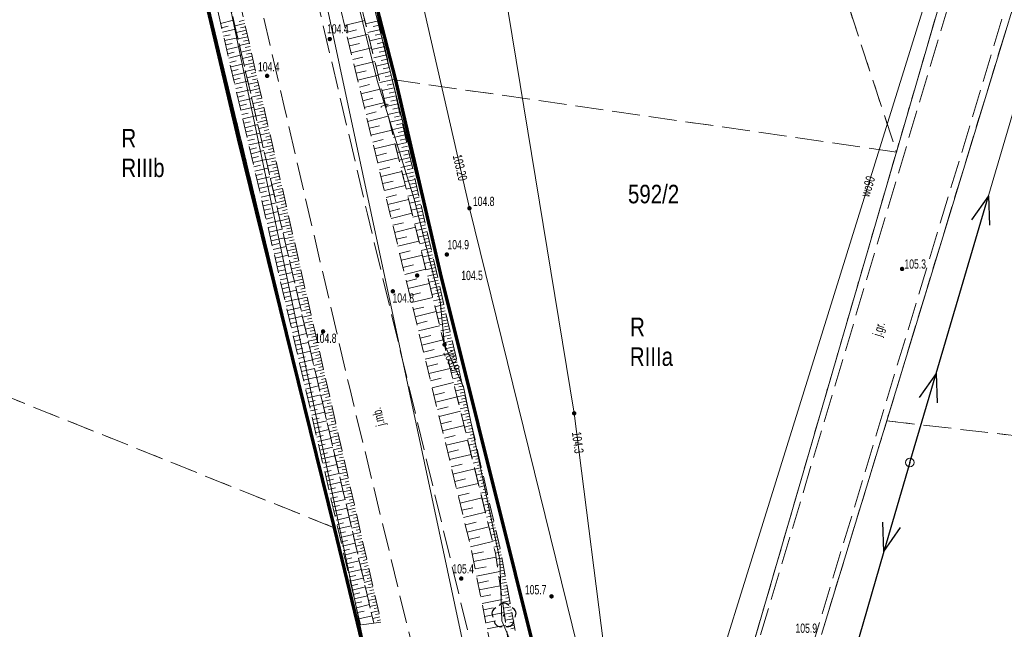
# Model space of a CAD drawing. Header units: inches. Extents: x 6497603 to 6502483, y 5925790 to 5934357.
# Tile 248 of 256: x 6500989 to 6501069, y 5926944 to 5926993. Entities that reach past the tile are written whole.
import ezdxf
from ezdxf.enums import TextEntityAlignment as Align

# ---------------------------------------------------------------- set-up
doc = ezdxf.new("R2010")
doc.units = ezdxf.units.IN
doc.header["$MEASUREMENT"] = 0
for name, pattern in [('1.5_0.75', [2.25, 1.5, -0.75]), ('2.25_0.75', [3, 2.25, -0.75]), ('219-1000', [0, 0]), ('egkk-1000', [3, 2.25, -0.75]), ('egug-1000', [1.5, 0.75, -0.75]), ('suep_nn_1000', [0, 0])]:
    doc.linetypes.add(name, pattern=pattern)
for name, color, linetype in [('000 Inne (niezydentyfikowane)', 7, 'Continuous'), ('209-oznaczenie konturu klasyfikacyjnego', 7, 'Continuous'), ('210-oznaczenie konturu użytku gruntowego', 7, 'Continuous'), ('211-numer działki ewidencyjnej', 7, 'Continuous'), ('217-kontur klasyfikacyjny', 7, 'Continuous'), ('218-kontur użytku gruntowego', 7, 'Continuous'), ('219-działka ewidencyjna', 7, 'Continuous'), ('drzewo liściaste', 7, 'Continuous'), ('jezdnia', 7, 'Continuous'), ('jezdnia-Atr17', 7, 'Continuous'), ('pikieta naturalna', 7, 'Continuous'), ('pikieta naturalna-Atr2', 7, 'Continuous'), ('przewód elektroenergetyczny niskiego napięcia', 7, 'Continuous'), ('przewód kanalizacyjny', 7, 'Continuous'), ('przewód telekomunikacyjny podziemny', 7, 'Continuous'), ('przewód telekomunikacyjny podziemny-Atr1', 7, 'Continuous'), ('przewód wodociągowy', 7, 'Continuous'), ('przewód wodociągowy-Atr1', 7, 'Continuous'), ('rzędna', 7, 'Continuous'), ('rzędna-Atr2', 7, 'Continuous'), ('skarpa nieumocniona', 7, 'Continuous'), ('słup przewodów napowietrznych', 7, 'Continuous')]:
    doc.layers.add(name, color=color, linetype=linetype)
doc.styles.get("Standard").update_dxf_attribs({"font": 'arial.ttf'})

# ---------------------------------------------------------------- blocks, each defined once
blk = doc.blocks.new('PW01')
at = {"linetype": 'Continuous', "lineweight": 13}
h = blk.add_hatch(color=0, dxfattribs=at)
edge = h.paths.add_edge_path()
edge.add_arc((0, 0), 0.18, 0, 360)
blk = doc.blocks.new('OP021')
at = {"linetype": 'Continuous', "lineweight": 13}
h = blk.add_hatch(color=0, dxfattribs=at)
edge = h.paths.add_edge_path()
edge.add_arc((0, 0), 0.1, 0, 360)
at = {"color": 0, "linetype": 'Continuous', "lineweight": -3}
for centre, start, end in [((0, 0.5), 38.316, 141.684), ((-0.476, 0.154), 110.388, 213.756), ((0.476, 0.154), 326.244, 69.612), ((-0.294, -0.404), 182.272, 285.64), ((0.294, -0.404), 254.36, 357.728), ((0.294, -0.404), 254.36, 357.728)]:
    blk.add_arc(centre, 0.5, start, end, dxfattribs=at)
blk = doc.blocks.new('US15')
at = {"color": 0, "linetype": 'Continuous', "lineweight": 13}
blk.add_circle((0, 0), 0.35, dxfattribs=at)
blk = doc.blocks.new('SUEP1')
at = {"color": 0, "linetype": 'Continuous'}
for p, q in [((0, 0), (7.5, 0)), ((7.5, 0), (5.25, 0.75)), ((7.5, 0), (5.25, -0.75)), ((7.5, 0), (22.5, 0)), ((22.5, 0), (20.25, 0.75)), ((22.5, 0), (20.25, -0.75))]:
    blk.add_line(p, q, dxfattribs=at)

msp = doc.modelspace()

# ---------------------------------------------------------------- linework, layer by layer
at = {"color": 6, "lineweight": 70}
for points in [[(6500937.14, 5927194.57), (6500953.68, 5927174.48), (6500963.205, 5927156.196), (6500967.12, 5927148.68), (6500974.172, 5927119.212), (6500979.12, 5927099.117), (6500984.237, 5927078.537), (6500994.599, 5927036.186), (6500997.8, 5927023.08), (6501007.082, 5926983.723), (6501014.87, 5926952.22), (6501018.14, 5926938.63), (6501021.741, 5926913.289), (6501023.386, 5926901.714), (6501023.632, 5926861.1), (6501019.496, 5926835.731), (6501014.288, 5926803.269), (6501007.497, 5926761.792)], [(6501021.004, 5926759.578), (6501025.838, 5926782.648), (6501027.239, 5926789.398), (6501028.417, 5926795.066), (6501031.95, 5926812.49), (6501034.417, 5926829.937), (6501036.188, 5926842.75), (6501038.27, 5926857.81), (6501038.54, 5926869.95), (6501038.77, 5926880.93), (6501038.2, 5926887.09), (6501036.81, 5926902.54), (6501036.19, 5926910.17), (6501032.58, 5926936.27), (6501023.471, 5926972.818), (6501019.821, 5926988.531), (6501011.55, 5927020.65), (6501000.814, 5927063.343)]]:
    msp.add_lwpolyline(points, dxfattribs=at)
at = {"layer": '000 Inne (niezydentyfikowane)', "color": 7, "linetype": 'Continuous', "lineweight": 18, "flags": 128}
for points in [[(6501005.66, 5926993.03), (6501006.72, 5926993.28)], [(6501005.75, 5926992.68), (6501006.27, 5926992.8)], [(6501007.62, 5926993.01), (6501006.82, 5926992.83)], [(6501007.56, 5926993.28), (6501007.16, 5926993.19)], [(6501015.7, 5926992.85), (6501017.34, 5926993.25)], [(6501018.46, 5926993.24), (6501017.41, 5926993)], [(6501018.54, 5926992.89), (6501018.02, 5926992.77)], [(6501005.83, 5926992.33), (6501006.88, 5926992.57)], [(6501005.91, 5926991.98), (6501006.44, 5926992.1)], [(6501007.74, 5926992.48), (6501006.95, 5926992.3)], [(6501007.68, 5926992.75), (6501007.28, 5926992.66)], [(6501007.8, 5926992.21), (6501007.41, 5926992.12)], [(6501015.83, 5926992.3), (6501016.66, 5926992.5)], [(6501015.96, 5926991.75), (6501017.61, 5926992.15)], [(6501018.62, 5926992.54), (6501017.58, 5926992.3)], [(6501018.7, 5926992.19), (6501018.18, 5926992.07)], [(6501005.99, 5926991.63), (6501007.05, 5926991.87)], [(6501006.07, 5926991.28), (6501006.6, 5926991.4)], [(6501007.86, 5926991.95), (6501007.07, 5926991.77)], [(6501007.99, 5926991.42), (6501007.19, 5926991.24)], [(6501007.93, 5926991.68), (6501007.53, 5926991.59)], [(6501016.1, 5926991.2), (6501016.92, 5926991.4)], [(6501018.78, 5926991.85), (6501017.75, 5926991.61)], [(6501018.86, 5926991.5), (6501018.35, 5926991.38)], [(6501006.16, 5926990.92), (6501007.21, 5926991.17)], [(6501006.24, 5926990.57), (6501006.76, 5926990.7)], [(6501006.32, 5926990.22), (6501007.37, 5926990.47)], [(6501008.11, 5926990.89), (6501007.32, 5926990.71)], [(6501008.05, 5926991.16), (6501007.65, 5926991.07)], [(6501008.17, 5926990.63), (6501007.77, 5926990.54)], [(6501016.23, 5926990.65), (6501017.88, 5926991.05)], [(6501018.94, 5926991.16), (6501017.91, 5926990.92)], [(6501019.1, 5926990.48), (6501018.08, 5926990.24)], [(6501019.02, 5926990.82), (6501018.51, 5926990.7)], [(6501006.4, 5926989.87), (6501006.93, 5926989.99)], [(6501006.48, 5926989.52), (6501007.54, 5926989.76)], [(6501008.23, 5926990.37), (6501007.44, 5926990.19)], [(6501008.35, 5926989.84), (6501007.56, 5926989.66)], [(6501008.29, 5926990.1), (6501007.89, 5926990.01)], [(6501016.36, 5926990.1), (6501017.19, 5926990.3)], [(6501016.5, 5926989.54), (6501018.15, 5926989.94)], [(6501019.25, 5926989.8), (6501018.25, 5926989.57)], [(6501019.17, 5926990.14), (6501018.67, 5926990.02)], [(6501006.56, 5926989.17), (6501007.09, 5926989.29)], [(6501006.65, 5926988.81), (6501007.7, 5926989.06)], [(6501008.46, 5926989.32), (6501007.68, 5926989.14)], [(6501008.4, 5926989.58), (6501008.01, 5926989.49)], [(6501008.52, 5926989.06), (6501008.13, 5926988.97)], [(6501016.63, 5926988.99), (6501017.46, 5926989.19)], [(6501016.77, 5926988.44), (6501018.43, 5926988.84)], [(6501019.41, 5926989.13), (6501018.41, 5926988.9)], [(6501019.33, 5926989.47), (6501018.83, 5926989.35)], [(6501006.73, 5926988.46), (6501007.25, 5926988.59)], [(6501006.81, 5926988.11), (6501007.86, 5926988.36)], [(6501008.58, 5926988.8), (6501007.8, 5926988.62)], [(6501008.7, 5926988.28), (6501007.92, 5926988.1)], [(6501008.64, 5926988.54), (6501008.25, 5926988.45)], [(6501008.76, 5926988.02), (6501008.37, 5926987.93)], [(6501016.9, 5926987.88), (6501017.73, 5926988.08)], [(6501019.56, 5926988.47), (6501018.57, 5926988.24)], [(6501019.48, 5926988.8), (6501018.99, 5926988.69)], [(6501019.63, 5926988.14), (6501019.14, 5926988.03)], [(6501006.89, 5926987.76), (6501007.42, 5926987.88)], [(6501006.97, 5926987.41), (6501008.03, 5926987.65)], [(6501008.82, 5926987.76), (6501008.04, 5926987.58)], [(6501008.94, 5926987.24), (6501008.16, 5926987.06)], [(6501008.88, 5926987.5), (6501008.49, 5926987.41)], [(6501017.03, 5926987.33), (6501018.7, 5926987.73)], [(6501019.71, 5926987.81), (6501018.73, 5926987.59)], [(6501019.78, 5926987.49), (6501019.3, 5926987.37)], [(6501007.05, 5926987.06), (6501007.58, 5926987.18)], [(6501007.14, 5926986.7), (6501008.19, 5926986.95)], [(6501007.22, 5926986.35), (6501007.75, 5926986.48)], [(6501009.06, 5926986.72), (6501008.28, 5926986.55)], [(6501009, 5926986.98), (6501008.61, 5926986.89)], [(6501009.11, 5926986.47), (6501008.73, 5926986.38)], [(6501017.17, 5926986.77), (6501018, 5926986.97)], [(6501017.3, 5926986.22), (6501018.97, 5926986.62)], [(6501019.86, 5926987.16), (6501018.89, 5926986.94)], [(6501020.01, 5926986.52), (6501019.05, 5926986.3)], [(6501019.93, 5926986.84), (6501019.45, 5926986.73)], [(6501007.3, 5926986), (6501008.35, 5926986.25)], [(6501007.38, 5926985.65), (6501007.91, 5926985.77)], [(6501009.17, 5926986.21), (6501008.4, 5926986.04)], [(6501009.29, 5926985.7), (6501008.52, 5926985.52)], [(6501009.23, 5926985.95), (6501008.85, 5926985.87)], [(6501017.44, 5926985.66), (6501018.27, 5926985.86)], [(6501020.15, 5926985.88), (6501019.21, 5926985.66)], [(6501020.08, 5926986.2), (6501019.6, 5926986.09)], [(6501007.46, 5926985.3), (6501008.52, 5926985.54)], [(6501007.54, 5926984.95), (6501008.07, 5926985.07)], [(6501007.63, 5926984.59), (6501008.68, 5926984.84)], [(6501009.41, 5926985.19), (6501008.64, 5926985.01)], [(6501009.35, 5926985.44), (6501008.96, 5926985.36)], [(6501009.46, 5926984.93), (6501009.08, 5926984.85)], [(6501017.57, 5926985.1), (6501019.24, 5926985.51)], [(6501020.3, 5926985.25), (6501019.36, 5926985.03)], [(6501020.23, 5926985.56), (6501019.75, 5926985.45)], [(6501020.37, 5926984.93), (6501019.9, 5926984.83)], [(6501007.71, 5926984.24), (6501008.24, 5926984.36)], [(6501007.79, 5926983.89), (6501008.85, 5926984.14)], [(6501009.52, 5926984.68), (6501008.76, 5926984.51)], [(6501009.64, 5926984.17), (6501008.88, 5926984)], [(6501009.58, 5926984.43), (6501009.2, 5926984.34)], [(6501017.71, 5926984.55), (6501018.54, 5926984.75)], [(6501017.84, 5926983.99), (6501019.52, 5926984.39)], [(6501020.44, 5926984.62), (6501019.51, 5926984.41)], [(6501020.52, 5926984.31), (6501020.05, 5926984.2)], [(6501007.87, 5926983.54), (6501008.4, 5926983.66)], [(6501007.95, 5926983.19), (6501009.01, 5926983.43)], [(6501009.75, 5926983.67), (6501009, 5926983.49)], [(6501009.69, 5926983.92), (6501009.32, 5926983.83)], [(6501009.81, 5926983.41), (6501009.43, 5926983.33)], [(6501017.98, 5926983.43), (6501018.82, 5926983.63)], [(6501018.11, 5926982.87), (6501019.79, 5926983.28)], [(6501020.59, 5926984), (6501019.66, 5926983.79)], [(6501020.73, 5926983.39), (6501019.81, 5926983.18)], [(6501020.66, 5926983.69), (6501020.2, 5926983.59)], [(6501008.04, 5926982.83), (6501008.56, 5926982.96)], [(6501008.12, 5926982.48), (6501009.17, 5926982.73)], [(6501009.87, 5926983.16), (6501009.11, 5926982.99)], [(6501009.98, 5926982.66), (6501009.23, 5926982.49)], [(6501009.92, 5926982.91), (6501009.55, 5926982.82)], [(6501018.25, 5926982.31), (6501019.09, 5926982.52)], [(6501020.87, 5926982.78), (6501019.96, 5926982.57)], [(6501020.8, 5926983.08), (6501020.34, 5926982.98)], [(6501020.94, 5926982.48), (6501020.49, 5926982.37)], [(6501008.2, 5926982.13), (6501008.73, 5926982.25)], [(6501008.28, 5926981.78), (6501009.34, 5926982.02)], [(6501010.1, 5926982.16), (6501009.35, 5926981.99)], [(6501010.21, 5926981.66), (6501009.46, 5926981.49)], [(6501010.04, 5926982.41), (6501009.66, 5926982.32)], [(6501010.15, 5926981.91), (6501009.78, 5926981.82)], [(6501018.38, 5926981.75), (6501020.06, 5926982.16)], [(6501021.01, 5926982.18), (6501020.11, 5926981.97)], [(6501021.08, 5926981.88), (6501020.63, 5926981.77)], [(6501008.36, 5926981.43), (6501008.89, 5926981.55)], [(6501008.44, 5926981.07), (6501009.5, 5926981.32)], [(6501008.53, 5926980.72), (6501009.05, 5926980.85)], [(6501010.32, 5926981.16), (6501009.58, 5926980.99)], [(6501010.27, 5926981.41), (6501009.89, 5926981.32)], [(6501010.38, 5926980.91), (6501010.01, 5926980.83)], [(6501018.52, 5926981.19), (6501019.36, 5926981.4)], [(6501018.66, 5926980.63), (6501020.34, 5926981.04)], [(6501021.14, 5926981.58), (6501020.26, 5926981.37)], [(6501021.28, 5926980.99), (6501020.4, 5926980.78)], [(6501021.21, 5926981.28), (6501020.77, 5926981.18)], [(6501008.61, 5926980.37), (6501009.66, 5926980.62)], [(6501008.69, 5926980.02), (6501009.22, 5926980.14)], [(6501010.44, 5926980.66), (6501009.69, 5926980.49)], [(6501010.55, 5926980.17), (6501009.81, 5926980)], [(6501010.49, 5926980.41), (6501010.12, 5926980.33)], [(6501018.79, 5926980.07), (6501019.63, 5926980.27)], [(6501021.42, 5926980.4), (6501020.54, 5926980.2)], [(6501021.35, 5926980.69), (6501020.91, 5926980.59)], [(6501021.48, 5926980.11), (6501021.05, 5926980.01)], [(6501008.77, 5926979.67), (6501009.83, 5926979.91)], [(6501008.85, 5926979.31), (6501009.38, 5926979.44)], [(6501010.66, 5926979.67), (6501009.92, 5926979.51)], [(6501010.61, 5926979.92), (6501010.24, 5926979.84)], [(6501010.72, 5926979.43), (6501010.35, 5926979.34)], [(6501018.93, 5926979.51), (6501020.61, 5926979.92)], [(6501021.55, 5926979.82), (6501020.69, 5926979.62)], [(6501021.68, 5926979.25), (6501020.83, 5926979.05)], [(6501021.62, 5926979.53), (6501021.19, 5926979.43)], [(6501008.94, 5926978.96), (6501009.99, 5926979.21)], [(6501009.02, 5926978.61), (6501009.55, 5926978.73)], [(6501009.1, 5926978.26), (6501010.16, 5926978.5)], [(6501010.77, 5926979.18), (6501010.04, 5926979.01)], [(6501010.89, 5926978.69), (6501010.15, 5926978.52)], [(6501010.83, 5926978.94), (6501010.46, 5926978.85)], [(6501010.94, 5926978.45), (6501010.58, 5926978.36)], [(6501019.06, 5926978.95), (6501019.91, 5926979.15)], [(6501019.2, 5926978.38), (6501020.89, 5926978.79)], [(6501021.81, 5926978.68), (6501020.97, 5926978.48)], [(6501021.75, 5926978.96), (6501021.32, 5926978.86)], [(6501009.18, 5926977.91), (6501009.71, 5926978.03)], [(6501009.26, 5926977.55), (6501010.32, 5926977.8)], [(6501011, 5926978.2), (6501010.27, 5926978.03)], [(6501011.11, 5926977.71), (6501010.38, 5926977.55)], [(6501011.05, 5926977.96), (6501010.69, 5926977.87)], [(6501019.34, 5926977.82), (6501020.18, 5926978.02)], [(6501019.47, 5926977.25), (6501021.17, 5926977.66)], [(6501021.94, 5926978.11), (6501021.1, 5926977.92)], [(6501021.88, 5926978.39), (6501021.46, 5926978.3)], [(6501022.01, 5926977.83), (6501021.59, 5926977.74)], [(6501009.35, 5926977.2), (6501009.87, 5926977.32)], [(6501009.43, 5926976.85), (6501010.48, 5926977.09)], [(6501011.22, 5926977.23), (6501010.49, 5926977.06)], [(6501011.16, 5926977.47), (6501010.8, 5926977.39)], [(6501011.28, 5926976.98), (6501010.91, 5926976.9)], [(6501019.61, 5926976.69), (6501020.46, 5926976.89)], [(6501022.07, 5926977.55), (6501021.24, 5926977.36)], [(6501022.2, 5926977), (6501021.38, 5926976.81)], [(6501022.14, 5926977.28), (6501021.72, 5926977.18)], [(6501009.51, 5926976.5), (6501010.04, 5926976.62)], [(6501009.59, 5926976.14), (6501010.65, 5926976.39)], [(6501011.33, 5926976.74), (6501010.61, 5926976.57)], [(6501011.44, 5926976.25), (6501010.72, 5926976.08)], [(6501011.39, 5926976.49), (6501011.02, 5926976.41)], [(6501019.75, 5926976.12), (6501021.44, 5926976.53)], [(6501022.32, 5926976.45), (6501021.51, 5926976.26)], [(6501022.26, 5926976.73), (6501021.85, 5926976.63)], [(6501022.39, 5926976.18), (6501021.98, 5926976.09)], [(6501009.67, 5926975.79), (6501010.2, 5926975.91)], [(6501009.76, 5926975.44), (6501010.81, 5926975.68)], [(6501011.55, 5926975.76), (6501010.83, 5926975.6)], [(6501011.66, 5926975.27), (6501010.95, 5926975.11)], [(6501011.5, 5926976), (6501011.14, 5926975.92)], [(6501011.61, 5926975.52), (6501011.25, 5926975.43)], [(6501019.88, 5926975.56), (6501020.73, 5926975.76)], [(6501020.02, 5926974.99), (6501021.72, 5926975.4)], [(6501022.45, 5926975.91), (6501021.64, 5926975.72)], [(6501022.57, 5926975.37), (6501021.77, 5926975.19)], [(6501022.51, 5926975.64), (6501022.11, 5926975.55)], [(6501009.84, 5926975.09), (6501010.37, 5926975.21)], [(6501009.92, 5926974.73), (6501010.98, 5926974.98)], [(6501010, 5926974.38), (6501010.53, 5926974.5)], [(6501011.78, 5926974.78), (6501011.06, 5926974.62)], [(6501011.72, 5926975.03), (6501011.36, 5926974.95)], [(6501011.83, 5926974.54), (6501011.47, 5926974.46)], [(6501020.16, 5926974.42), (6501021.01, 5926974.63)], [(6501022.7, 5926974.84), (6501021.9, 5926974.66)], [(6501022.64, 5926975.1), (6501022.24, 5926975.01)], [(6501022.76, 5926974.57), (6501022.36, 5926974.48)], [(6501010.08, 5926974.03), (6501011.14, 5926974.27)], [(6501010.16, 5926973.68), (6501010.69, 5926973.8)], [(6501011.89, 5926974.3), (6501011.17, 5926974.13)], [(6501012, 5926973.81), (6501011.29, 5926973.65)], [(6501011.94, 5926974.05), (6501011.59, 5926973.97)], [(6501020.3, 5926973.86), (6501022, 5926974.27)], [(6501022.82, 5926974.31), (6501022.03, 5926974.13)], [(6501022.94, 5926973.79), (6501022.16, 5926973.61)], [(6501022.88, 5926974.05), (6501022.49, 5926973.96)], [(6501010.25, 5926973.32), (6501011.3, 5926973.57)], [(6501010.33, 5926972.97), (6501010.86, 5926973.09)], [(6501012.11, 5926973.32), (6501011.4, 5926973.16)], [(6501012.05, 5926973.56), (6501011.7, 5926973.48)], [(6501012.16, 5926973.08), (6501011.81, 5926973)], [(6501020.43, 5926973.29), (6501021.29, 5926973.49)], [(6501020.57, 5926972.72), (6501022.28, 5926973.13)], [(6501023.06, 5926973.27), (6501022.29, 5926973.09)], [(6501023, 5926973.53), (6501022.61, 5926973.44)], [(6501023.12, 5926973.01), (6501022.73, 5926972.93)], [(6501010.41, 5926972.62), (6501011.47, 5926972.86)], [(6501010.49, 5926972.27), (6501011.02, 5926972.39)], [(6501010.57, 5926971.91), (6501011.63, 5926972.16)], [(6501012.22, 5926972.83), (6501011.51, 5926972.67)], [(6501012.33, 5926972.34), (6501011.63, 5926972.18)], [(6501012.28, 5926972.59), (6501011.92, 5926972.51)], [(6501012.39, 5926972.1), (6501012.04, 5926972.02)], [(6501020.71, 5926972.15), (6501021.56, 5926972.36)], [(6501023.18, 5926972.76), (6501022.41, 5926972.58)], [(6501023.29, 5926972.25), (6501022.54, 5926972.08)], [(6501023.23, 5926972.5), (6501022.85, 5926972.42)], [(6501010.66, 5926971.56), (6501011.19, 5926971.68)], [(6501010.74, 5926971.21), (6501011.8, 5926971.45)], [(6501012.44, 5926971.86), (6501011.74, 5926971.7)], [(6501012.55, 5926971.37), (6501011.85, 5926971.21)], [(6501012.5, 5926971.61), (6501012.15, 5926971.53)], [(6501020.85, 5926971.58), (6501022.56, 5926971.99)], [(6501023.41, 5926971.75), (6501022.66, 5926971.57)], [(6501023.35, 5926972), (6501022.97, 5926971.91)], [(6501023.47, 5926971.5), (6501023.09, 5926971.41)], [(6501010.82, 5926970.86), (6501011.35, 5926970.98)], [(6501010.9, 5926970.5), (6501011.96, 5926970.75)], [(6501012.67, 5926970.88), (6501011.97, 5926970.72)], [(6501012.61, 5926971.12), (6501012.26, 5926971.04)], [(6501012.72, 5926970.64), (6501012.37, 5926970.56)], [(6501020.99, 5926971.01), (6501021.84, 5926971.22)], [(6501021.12, 5926970.44), (6501022.84, 5926970.85)], [(6501023.52, 5926971.25), (6501022.78, 5926971.08)], [(6501023.64, 5926970.75), (6501022.9, 5926970.59)], [(6501023.58, 5926971), (6501023.21, 5926970.92)], [(6501023.69, 5926970.51), (6501023.33, 5926970.43)], [(6501010.98, 5926970.15), (6501011.51, 5926970.27)], [(6501011.07, 5926969.8), (6501012.12, 5926970.04)], [(6501012.78, 5926970.39), (6501012.08, 5926970.23)], [(6501012.89, 5926969.9), (6501012.19, 5926969.75)], [(6501012.83, 5926970.15), (6501012.48, 5926970.07)], [(6501021.26, 5926969.87), (6501022.12, 5926970.07)], [(6501021.4, 5926969.29), (6501023.12, 5926969.71)], [(6501023.75, 5926970.27), (6501023.02, 5926970.1)], [(6501023.86, 5926969.78), (6501023.14, 5926969.61)], [(6501023.81, 5926970.02), (6501023.44, 5926969.94)], [(6501011.15, 5926969.44), (6501011.68, 5926969.57)], [(6501011.23, 5926969.09), (6501012.29, 5926969.34)], [(6501013, 5926969.42), (6501012.31, 5926969.26)], [(6501013.11, 5926968.93), (6501012.42, 5926968.77)], [(6501012.94, 5926969.66), (6501012.6, 5926969.58)], [(6501013.05, 5926969.17), (6501012.71, 5926969.09)], [(6501021.54, 5926968.72), (6501022.4, 5926968.93)], [(6501023.97, 5926969.29), (6501023.26, 5926969.13)], [(6501023.92, 5926969.53), (6501023.56, 5926969.45)], [(6501024.03, 5926969.05), (6501023.68, 5926968.96)], [(6501011.31, 5926968.74), (6501011.84, 5926968.86)], [(6501011.39, 5926968.39), (6501012.45, 5926968.63)], [(6501011.48, 5926968.03), (6501012.01, 5926968.16)], [(6501013.22, 5926968.44), (6501012.53, 5926968.28)], [(6501013.17, 5926968.68), (6501012.82, 5926968.6)], [(6501013.28, 5926968.19), (6501012.93, 5926968.12)], [(6501021.68, 5926968.15), (6501023.4, 5926968.56)], [(6501024.09, 5926968.8), (6501023.38, 5926968.64)], [(6501024.2, 5926968.31), (6501023.5, 5926968.15)], [(6501024.14, 5926968.56), (6501023.79, 5926968.48)], [(6501011.56, 5926967.68), (6501012.62, 5926967.93)], [(6501011.64, 5926967.33), (6501012.17, 5926967.45)], [(6501013.33, 5926967.95), (6501012.65, 5926967.79)], [(6501013.44, 5926967.46), (6501012.76, 5926967.31)], [(6501013.39, 5926967.71), (6501013.05, 5926967.63)], [(6501021.82, 5926967.57), (6501022.68, 5926967.78)], [(6501021.96, 5926967), (6501023.68, 5926967.42)], [(6501024.31, 5926967.83), (6501023.62, 5926967.67)], [(6501024.42, 5926967.34), (6501023.74, 5926967.18)], [(6501024.26, 5926968.07), (6501023.91, 5926967.99)], [(6501024.37, 5926967.58), (6501024.02, 5926967.5)], [(6501011.72, 5926966.98), (6501012.78, 5926967.22)], [(6501011.8, 5926966.62), (6501012.33, 5926966.75)], [(6501011.89, 5926966.27), (6501012.95, 5926966.52)], [(6501013.56, 5926966.97), (6501012.87, 5926966.82)], [(6501013.67, 5926966.49), (6501012.99, 5926966.33)], [(6501013.5, 5926967.22), (6501013.16, 5926967.14)], [(6501013.61, 5926966.73), (6501013.27, 5926966.65)], [(6501022.1, 5926966.42), (6501022.96, 5926966.63)], [(6501024.54, 5926966.85), (6501023.86, 5926966.69)], [(6501024.48, 5926967.09), (6501024.14, 5926967.02)], [(6501024.59, 5926966.61), (6501024.25, 5926966.53)], [(6501011.97, 5926965.92), (6501012.5, 5926966.04)], [(6501012.05, 5926965.56), (6501013.11, 5926965.81)], [(6501013.78, 5926966), (6501013.1, 5926965.84)], [(6501013.72, 5926966.24), (6501013.38, 5926966.17)], [(6501013.83, 5926965.75), (6501013.5, 5926965.68)], [(6501022.24, 5926965.85), (6501023.96, 5926966.27)], [(6501024.65, 5926966.36), (6501023.98, 5926966.21)], [(6501024.76, 5926965.87), (6501024.1, 5926965.72)], [(6501024.7, 5926966.12), (6501024.37, 5926966.04)], [(6501012.13, 5926965.21), (6501012.66, 5926965.33)], [(6501012.21, 5926964.86), (6501013.27, 5926965.1)], [(6501013.89, 5926965.51), (6501013.22, 5926965.36)], [(6501014, 5926965.02), (6501013.33, 5926964.87)], [(6501013.94, 5926965.27), (6501013.61, 5926965.19)], [(6501022.38, 5926965.27), (6501023.24, 5926965.48)], [(6501022.52, 5926964.69), (6501024.24, 5926965.11)], [(6501024.87, 5926965.39), (6501024.22, 5926965.23)], [(6501024.99, 5926964.9), (6501024.33, 5926964.75)], [(6501024.82, 5926965.63), (6501024.49, 5926965.55)], [(6501024.93, 5926965.14), (6501024.6, 5926965.07)], [(6501012.3, 5926964.5), (6501012.83, 5926964.63)], [(6501012.38, 5926964.15), (6501013.44, 5926964.4)], [(6501014.11, 5926964.53), (6501013.44, 5926964.38)], [(6501014.06, 5926964.78), (6501013.72, 5926964.7)], [(6501014.17, 5926964.29), (6501013.83, 5926964.21)], [(6501022.65, 5926964.12), (6501023.52, 5926964.33)], [(6501025.1, 5926964.41), (6501024.45, 5926964.26)], [(6501025.04, 5926964.65), (6501024.72, 5926964.58)], [(6501025.15, 5926964.17), (6501024.83, 5926964.09)], [(6501012.46, 5926963.8), (6501012.99, 5926963.92)], [(6501012.54, 5926963.44), (6501013.6, 5926963.69)], [(6501014.22, 5926964.05), (6501013.56, 5926963.89)], [(6501014.33, 5926963.56), (6501013.67, 5926963.41)], [(6501014.28, 5926963.8), (6501013.95, 5926963.73)], [(6501014.39, 5926963.31), (6501014.06, 5926963.24)], [(6501022.79, 5926963.54), (6501024.53, 5926963.96)], [(6501025.21, 5926963.92), (6501024.57, 5926963.78)], [(6501025.32, 5926963.43), (6501024.69, 5926963.29)], [(6501025.27, 5926963.68), (6501024.95, 5926963.61)], [(6501012.63, 5926963.09), (6501013.16, 5926963.21)], [(6501012.71, 5926962.74), (6501013.77, 5926962.98)], [(6501012.79, 5926962.39), (6501013.32, 5926962.51)], [(6501014.44, 5926963.07), (6501013.78, 5926962.92)], [(6501014.56, 5926962.58), (6501013.9, 5926962.43)], [(6501014.5, 5926962.83), (6501014.17, 5926962.75)], [(6501022.93, 5926962.96), (6501023.8, 5926963.17)], [(6501023.08, 5926962.38), (6501024.81, 5926962.8)], [(6501025.43, 5926962.95), (6501024.81, 5926962.8)], [(6501025.38, 5926963.19), (6501025.07, 5926963.12)], [(6501025.49, 5926962.7), (6501025.18, 5926962.63)], [(6501012.87, 5926962.03), (6501013.93, 5926962.28)], [(6501012.95, 5926961.68), (6501013.48, 5926961.8)], [(6501014.67, 5926962.09), (6501014.01, 5926961.94)], [(6501014.61, 5926962.34), (6501014.28, 5926962.26)], [(6501014.72, 5926961.85), (6501014.39, 5926961.77)], [(6501023.22, 5926961.8), (6501024.08, 5926962.01)], [(6501025.55, 5926962.46), (6501024.93, 5926962.32)], [(6501025.66, 5926961.97), (6501025.05, 5926961.83)], [(6501025.6, 5926962.21), (6501025.3, 5926962.14)], [(6501025.72, 5926961.73), (6501025.41, 5926961.66)], [(6501013.04, 5926961.33), (6501014.1, 5926961.57)], [(6501013.12, 5926960.97), (6501013.65, 5926961.1)], [(6501014.78, 5926961.61), (6501014.12, 5926961.46)], [(6501014.89, 5926961.12), (6501014.24, 5926960.97)], [(6501014.83, 5926961.36), (6501014.51, 5926961.29)], [(6501023.36, 5926961.22), (6501025.1, 5926961.64)], [(6501025.77, 5926961.48), (6501025.17, 5926961.34)], [(6501025.88, 5926961), (6501025.29, 5926960.86)], [(6501025.83, 5926961.24), (6501025.53, 5926961.17)], [(6501013.2, 5926960.62), (6501014.26, 5926960.87)], [(6501013.28, 5926960.27), (6501013.81, 5926960.39)], [(6501013.36, 5926959.91), (6501014.42, 5926960.16)], [(6501015, 5926960.63), (6501014.35, 5926960.48)], [(6501015.11, 5926960.14), (6501014.46, 5926959.99)], [(6501014.95, 5926960.87), (6501014.62, 5926960.8)], [(6501015.06, 5926960.39), (6501014.73, 5926960.31)], [(6501023.5, 5926960.64), (6501024.37, 5926960.85)], [(6501023.64, 5926960.06), (6501025.38, 5926960.48)], [(6501026, 5926960.51), (6501025.41, 5926960.37)], [(6501025.94, 5926960.75), (6501025.64, 5926960.68)], [(6501026.05, 5926960.26), (6501025.76, 5926960.2)], [(6501013.45, 5926959.56), (6501013.98, 5926959.68)], [(6501013.53, 5926959.21), (6501014.59, 5926959.45)], [(6501015.22, 5926959.65), (6501014.58, 5926959.51)], [(6501015.17, 5926959.9), (6501014.84, 5926959.82)], [(6501015.28, 5926959.41), (6501014.96, 5926959.34)], [(6501023.78, 5926959.48), (6501024.65, 5926959.69)], [(6501023.92, 5926958.9), (6501025.67, 5926959.32)], [(6501026.11, 5926960.02), (6501025.53, 5926959.89)], [(6501026.22, 5926959.53), (6501025.65, 5926959.4)], [(6501026.17, 5926959.78), (6501025.88, 5926959.71)], [(6501013.61, 5926958.85), (6501014.14, 5926958.98)], [(6501013.69, 5926958.5), (6501014.75, 5926958.75)], [(6501015.33, 5926959.16), (6501014.69, 5926959.02)], [(6501015.45, 5926958.68), (6501014.8, 5926958.53)], [(6501015.39, 5926958.92), (6501015.07, 5926958.85)], [(6501024.06, 5926958.31), (6501024.93, 5926958.52)], [(6501026.33, 5926959.04), (6501025.77, 5926958.91)], [(6501026.45, 5926958.56), (6501025.89, 5926958.43)], [(6501026.28, 5926959.29), (6501025.99, 5926959.22)], [(6501026.39, 5926958.8), (6501026.11, 5926958.73)], [(6501013.78, 5926958.15), (6501014.31, 5926958.27)], [(6501013.86, 5926957.79), (6501014.92, 5926958.04)], [(6501015.56, 5926958.19), (6501014.92, 5926958.04)], [(6501015.5, 5926958.43), (6501015.18, 5926958.36)], [(6501015.61, 5926957.94), (6501015.29, 5926957.87)], [(6501024.2, 5926957.73), (6501025.95, 5926958.15)], [(6501026.56, 5926958.07), (6501026, 5926957.94)], [(6501026.5, 5926958.31), (6501026.22, 5926958.25)], [(6501026.61, 5926957.82), (6501026.34, 5926957.76)], [(6501013.94, 5926957.44), (6501014.47, 5926957.56)], [(6501014.02, 5926957.09), (6501015.08, 5926957.33)], [(6501015.67, 5926957.7), (6501015.03, 5926957.56)], [(6501015.78, 5926957.21), (6501015.14, 5926957.07)], [(6501015.72, 5926957.46), (6501015.41, 5926957.38)], [(6501015.84, 5926956.97), (6501015.52, 5926956.9)], [(6501024.34, 5926957.14), (6501025.22, 5926957.36)], [(6501024.48, 5926956.56), (6501026.24, 5926956.98)], [(6501026.67, 5926957.58), (6501026.12, 5926957.45)], [(6501026.78, 5926957.09), (6501026.24, 5926956.97)], [(6501026.73, 5926957.34), (6501026.46, 5926957.27)], [(6501014.1, 5926956.73), (6501014.63, 5926956.85)], [(6501014.19, 5926956.38), (6501015.25, 5926956.62)], [(6501014.27, 5926956.02), (6501014.8, 5926956.15)], [(6501015.89, 5926956.72), (6501015.26, 5926956.58)], [(6501016, 5926956.24), (6501015.37, 5926956.09)], [(6501015.95, 5926956.48), (6501015.63, 5926956.41)], [(6501024.63, 5926955.97), (6501025.5, 5926956.19)], [(6501026.9, 5926956.6), (6501026.36, 5926956.48)], [(6501026.84, 5926956.85), (6501026.57, 5926956.79)], [(6501026.95, 5926956.36), (6501026.69, 5926956.3)], [(6501014.35, 5926955.67), (6501015.41, 5926955.92)], [(6501014.43, 5926955.32), (6501014.96, 5926955.44)], [(6501016.11, 5926955.75), (6501015.48, 5926955.6)], [(6501016.06, 5926955.99), (6501015.74, 5926955.92)], [(6501016.17, 5926955.5), (6501015.85, 5926955.43)], [(6501024.77, 5926955.39), (6501026.53, 5926955.81)], [(6501027.01, 5926956.12), (6501026.48, 5926955.99)], [(6501027.12, 5926955.63), (6501026.6, 5926955.51)], [(6501027.06, 5926955.87), (6501026.8, 5926955.81)], [(6501027.18, 5926955.38), (6501026.92, 5926955.32)], [(6501014.51, 5926954.96), (6501015.58, 5926955.21)], [(6501014.6, 5926954.61), (6501015.13, 5926954.73)], [(6501016.22, 5926955.26), (6501015.6, 5926955.12)], [(6501016.34, 5926954.77), (6501015.71, 5926954.63)], [(6501016.28, 5926955.02), (6501015.97, 5926954.94)], [(6501016.39, 5926954.53), (6501016.08, 5926954.46)], [(6501024.91, 5926954.8), (6501025.79, 5926955.01)], [(6501025.05, 5926954.21), (6501026.81, 5926954.64)], [(6501027.23, 5926955.14), (6501026.72, 5926955.02)], [(6501027.34, 5926954.65), (6501026.84, 5926954.54)], [(6501027.29, 5926954.9), (6501027.03, 5926954.84)], [(6501014.68, 5926954.26), (6501015.74, 5926954.5)], [(6501014.76, 5926953.9), (6501015.29, 5926954.03)], [(6501014.84, 5926953.55), (6501015.9, 5926953.8)], [(6501016.45, 5926954.28), (6501015.82, 5926954.14)], [(6501016.56, 5926953.8), (6501015.94, 5926953.65)], [(6501016.5, 5926954.04), (6501016.19, 5926953.97)], [(6501025.2, 5926953.63), (6501026.08, 5926953.84)], [(6501027.46, 5926954.16), (6501026.96, 5926954.05)], [(6501027.4, 5926954.41), (6501027.15, 5926954.35)], [(6501027.51, 5926953.92), (6501027.27, 5926953.86)], [(6501014.93, 5926953.2), (6501015.46, 5926953.32)], [(6501015.01, 5926952.84), (6501016.07, 5926953.09)], [(6501016.67, 5926953.31), (6501016.05, 5926953.17)], [(6501016.61, 5926953.55), (6501016.3, 5926953.48)], [(6501016.72, 5926953.06), (6501016.42, 5926952.99)], [(6501025.34, 5926953.04), (6501027.1, 5926953.47)], [(6501027.57, 5926953.68), (6501027.08, 5926953.56)], [(6501027.68, 5926953.19), (6501027.2, 5926953.08)], [(6501027.63, 5926953.43), (6501027.38, 5926953.38)], [(6501027.74, 5926952.94), (6501027.5, 5926952.89)], [(6501015.09, 5926952.49), (6501015.62, 5926952.61)], [(6501015.17, 5926952.13), (6501016.23, 5926952.38)], [(6501016.78, 5926952.82), (6501016.16, 5926952.68)], [(6501016.89, 5926952.33), (6501016.28, 5926952.19)], [(6501016.84, 5926952.58), (6501016.53, 5926952.51)], [(6501025.48, 5926952.45), (6501026.36, 5926952.66)], [(6501025.62, 5926951.86), (6501027.39, 5926952.29)], [(6501027.79, 5926952.7), (6501027.32, 5926952.59)], [(6501027.91, 5926952.21), (6501027.44, 5926952.1)], [(6501027.85, 5926952.46), (6501027.61, 5926952.4)], [(6501015.26, 5926951.78), (6501015.79, 5926951.9)], [(6501015.34, 5926951.43), (6501016.4, 5926951.67)], [(6501017, 5926951.84), (6501016.39, 5926951.7)], [(6501017.11, 5926951.35), (6501016.51, 5926951.22)], [(6501016.95, 5926952.09), (6501016.64, 5926952.02)], [(6501017.06, 5926951.6), (6501016.75, 5926951.53)], [(6501025.77, 5926951.27), (6501026.65, 5926951.48)], [(6501028.02, 5926951.72), (6501027.55, 5926951.62)], [(6501027.96, 5926951.97), (6501027.73, 5926951.91)], [(6501028.08, 5926951.48), (6501027.84, 5926951.43)], [(6501015.42, 5926951.07), (6501015.95, 5926951.2)], [(6501015.5, 5926950.72), (6501016.56, 5926950.97)], [(6501017.23, 5926950.87), (6501016.62, 5926950.73)], [(6501017.17, 5926951.11), (6501016.87, 5926951.04)], [(6501017.28, 5926950.62), (6501016.98, 5926950.55)], [(6501025.91, 5926950.68), (6501027.68, 5926951.11)], [(6501028.13, 5926951.24), (6501027.67, 5926951.13)], [(6501028.24, 5926950.75), (6501027.79, 5926950.65)], [(6501028.19, 5926950.99), (6501027.96, 5926950.94)], [(6501015.58, 5926950.36), (6501016.11, 5926950.49)], [(6501015.67, 5926950.01), (6501016.73, 5926950.26)], [(6501015.75, 5926949.66), (6501016.28, 5926949.78)], [(6501017.34, 5926950.38), (6501016.73, 5926950.24)], [(6501017.45, 5926949.89), (6501016.85, 5926949.75)], [(6501017.39, 5926950.13), (6501017.09, 5926950.07)], [(6501026.03, 5926950.08), (6501026.94, 5926950.26)], [(6501026.15, 5926949.48), (6501027.96, 5926949.84)], [(6501028.36, 5926950.26), (6501027.91, 5926950.16)], [(6501028.45, 5926949.77), (6501027.98, 5926949.68)], [(6501028.3, 5926950.51), (6501028.08, 5926950.45)], [(6501028.41, 5926950.02), (6501028.18, 5926949.97)], [(6501015.83, 5926949.3), (6501016.89, 5926949.55)], [(6501015.91, 5926948.95), (6501016.44, 5926949.07)], [(6501017.56, 5926949.4), (6501016.96, 5926949.27)], [(6501017.5, 5926949.65), (6501017.2, 5926949.58)], [(6501017.61, 5926949.16), (6501017.32, 5926949.09)], [(6501026.27, 5926948.89), (6501027.16, 5926949.07)], [(6501028.54, 5926949.28), (6501028.05, 5926949.19)], [(6501028.5, 5926949.52), (6501028.26, 5926949.48)], [(6501028.59, 5926949.03), (6501028.34, 5926948.99)], [(6501016, 5926948.59), (6501017.06, 5926948.84)], [(6501016.08, 5926948.24), (6501016.61, 5926948.36)], [(6501017.67, 5926948.91), (6501017.07, 5926948.78)], [(6501017.78, 5926948.43), (6501017.19, 5926948.29)], [(6501017.73, 5926948.67), (6501017.43, 5926948.6)], [(6501017.84, 5926948.18), (6501017.54, 5926948.11)], [(6501026.39, 5926948.31), (6501028.13, 5926948.66)], [(6501028.63, 5926948.79), (6501028.13, 5926948.69)], [(6501028.72, 5926948.29), (6501028.2, 5926948.2)], [(6501028.68, 5926948.54), (6501028.42, 5926948.49)], [(6501016.16, 5926947.89), (6501017.22, 5926948.13)], [(6501016.24, 5926947.53), (6501016.77, 5926947.66)], [(6501016.32, 5926947.18), (6501017.39, 5926947.43)], [(6501017.89, 5926947.94), (6501017.3, 5926947.8)], [(6501018, 5926947.45), (6501017.41, 5926947.32)], [(6501017.95, 5926947.69), (6501017.65, 5926947.63)], [(6501026.5, 5926947.75), (6501027.36, 5926947.92)], [(6501026.61, 5926947.19), (6501028.3, 5926947.52)], [(6501028.81, 5926947.8), (6501028.27, 5926947.7)], [(6501028.77, 5926948.05), (6501028.5, 5926948)], [(6501028.86, 5926947.55), (6501028.58, 5926947.5)], [(6501016.41, 5926946.82), (6501016.94, 5926946.95)], [(6501016.49, 5926946.47), (6501017.55, 5926946.72)], [(6501018.12, 5926946.96), (6501017.53, 5926946.83)], [(6501018.06, 5926947.21), (6501017.76, 5926947.14)], [(6501018.17, 5926946.72), (6501017.88, 5926946.65)], [(6501026.72, 5926946.64), (6501027.55, 5926946.8)], [(6501028.9, 5926947.31), (6501028.34, 5926947.21)], [(6501028.99, 5926946.81), (6501028.42, 5926946.71)], [(6501028.95, 5926947.06), (6501028.66, 5926947.01)], [(6501029.04, 5926946.57), (6501028.75, 5926946.52)], [(6501016.57, 5926946.11), (6501017.1, 5926946.24)], [(6501016.66, 5926945.75), (6501017.72, 5926946)], [(6501018.23, 5926946.47), (6501017.64, 5926946.34)], [(6501018.34, 5926945.99), (6501017.75, 5926945.85)], [(6501018.28, 5926946.23), (6501017.99, 5926946.16)], [(6501026.83, 5926946.1), (6501028.46, 5926946.42)], [(6501029.08, 5926946.32), (6501028.49, 5926946.21)], [(6501029.17, 5926945.83), (6501028.56, 5926945.72)], [(6501029.13, 5926946.08), (6501028.83, 5926946.02)], [(6501016.75, 5926945.36), (6501017.28, 5926945.48)], [(6501016.87, 5926944.85), (6501017.93, 5926945.09)], [(6501018.45, 5926945.5), (6501017.87, 5926945.36)], [(6501018.56, 5926945.01), (6501017.98, 5926944.88)], [(6501018.39, 5926945.74), (6501018.1, 5926945.68)], [(6501018.5, 5926945.25), (6501018.21, 5926945.19)], [(6501026.94, 5926945.57), (6501027.74, 5926945.73)], [(6501027.04, 5926945.05), (6501028.62, 5926945.36)], [(6501029.26, 5926945.34), (6501028.64, 5926945.22)], [(6501029.22, 5926945.58), (6501028.91, 5926945.53)], [(6501029.31, 5926945.09), (6501028.99, 5926945.03)], [(6501018.62, 5926944.77), (6501018.33, 5926944.7)], [(6501027.14, 5926944.53), (6501027.92, 5926944.69)], [(6501027.25, 5926944.03), (6501028.77, 5926944.33)], [(6501029.35, 5926944.84), (6501028.71, 5926944.73)], [(6501029.44, 5926944.35), (6501028.78, 5926944.23)], [(6501029.4, 5926944.6), (6501029.07, 5926944.54)], [(6501029.49, 5926944.11), (6501029.15, 5926944.04)]]:
    msp.add_lwpolyline(points, dxfattribs=at)
at = {"layer": '217-kontur klasyfikacyjny', "color": 3, "linetype": 'egkk-1000', "lineweight": 18, "flags": 128}
for points in [[(6501014.87, 5926952.22), (6500997.8, 5927023.08)], [(6501011.55, 5927020.65), (6501019.56, 5926988.49)], [(6501050.05, 5927014.09), (6501060.38, 5926982.62)], [(6501060.38, 5926982.62), (6501068.61, 5927010.92)], [(6501069.26, 5926992.52), (6501062.81, 5926971.42)], [(6501019.56, 5926988.49), (6501060.38, 5926982.62)], [(6501019.56, 5926988.49), (6501032.58, 5926936.27)], [(6501046.22, 5926933.95), (6501060.38, 5926982.62)], [(6501062.81, 5926971.42), (6501059.6, 5926960.87)], [(6501014.87, 5926952.22), (6500968.16, 5926970.95)], [(6501059.6, 5926960.87), (6501054.31, 5926943.58)], [(6501059.6, 5926960.87), (6501127.9, 5926952.95)], [(6501018.14, 5926938.63), (6501014.87, 5926952.22)]]:
    msp.add_lwpolyline(points, dxfattribs=at)
at = {"layer": '218-kontur użytku gruntowego', "color": 3, "linetype": 'egug-1000', "lineweight": 18, "flags": 128}
for points in [[(6501014.87, 5926952.22), (6500997.8, 5927023.08)], [(6501011.55, 5927020.65), (6501019.56, 5926988.49)], [(6501050.05, 5927014.09), (6501060.38, 5926982.62)], [(6501060.38, 5926982.62), (6501068.61, 5927010.92)], [(6501069.26, 5926992.52), (6501062.81, 5926971.42)], [(6501019.56, 5926988.49), (6501060.38, 5926982.62)], [(6501019.56, 5926988.49), (6501032.58, 5926936.27)], [(6501046.22, 5926933.95), (6501060.38, 5926982.62)], [(6501062.81, 5926971.42), (6501059.6, 5926960.87)], [(6501014.87, 5926952.22), (6500968.16, 5926970.95)], [(6501059.6, 5926960.87), (6501054.31, 5926943.58)], [(6501059.6, 5926960.87), (6501127.9, 5926952.95)], [(6501018.14, 5926938.63), (6501014.87, 5926952.22)]]:
    msp.add_lwpolyline(points, dxfattribs=at)
at = {"layer": '219-działka ewidencyjna', "color": 3, "linetype": '219-1000', "lineweight": 18, "flags": 128}
for points in [[(6501018.14, 5926938.63), (6500997.8, 5927023.08)], [(6501018.14, 5926938.63), (6501000.5, 5927022.63)], [(6501026.49, 5926937.27), (6501008.54, 5927021.25)], [(6501032.58, 5926936.27), (6501011.55, 5927020.65)], [(6501068.61, 5927010.92), (6501046.22, 5926933.95)], [(6501074.55, 5927009.85), (6501054.31, 5926943.58)]]:
    msp.add_lwpolyline(points, dxfattribs=at)
at = {"layer": 'jezdnia', "color": 7, "linetype": '2.25_0.75', "lineweight": 18, "flags": 128}
for points in [[(6501023.34, 5926929.78), (6501021.74, 5926940.31), (6501016.09, 5926963.61), (6501010.81, 5926986.3), (6501005.29, 5927010.17), (6500999.13, 5927037.34), (6500993.8, 5927062.13), (6500990.62, 5927074.45), (6500995.68, 5927074.36), (6500997.57, 5927067.88), (6501000.83, 5927052.52), (6501005.2, 5927031.5), (6501011.55, 5927003.18), (6501017.56, 5926977.58), (6501026.96, 5926938.53), (6501030.56, 5926917.48), (6501030.82, 5926916.01), (6501025.32, 5926915.88)], [(6501074.14, 5927010.59), (6501051, 5926934.13), (6501046.54, 5926923.78), (6501043.78, 5926924.31), (6501048.08, 5926939.17), (6501069.5, 5927010.92)]]:
    msp.add_lwpolyline(points, close=True, dxfattribs=at)
at = {"layer": 'przewód elektroenergetyczny niskiego napięcia', "color": 1, "linetype": 'suep_nn_1000', "lineweight": 18, "flags": 128}
for points in [[(6501076.3, 5927007.86), (6501061.47, 5926957.5)], [(6501061.47, 5926957.5), (6501076.3, 5927007.86)], [(6501047.59, 5926909.84), (6501061.47, 5926957.5)]]:
    msp.add_lwpolyline(points, dxfattribs=at)
at = {"layer": 'przewód kanalizacyjny', "color": 34, "linetype": 'Continuous', "lineweight": 18, "flags": 128}
msp.add_lwpolyline([(6501003.95, 5927073.51), (6501025.81, 5926978.07), (6501035.87, 5926937.23), (6501039.66, 5926890.33), (6501042.57, 5926877.1), (6501036.67, 5926815.74), (6501025.75, 5926759.78), (6501010.3, 5926664.16), (6500995.69, 5926573.15), (6500985.69, 5926516.13), (6500980.52, 5926488.69), (6501036.78, 5926481.38)], dxfattribs=at)
at = {"layer": 'przewód telekomunikacyjny podziemny', "color": 30, "linetype": 'Continuous', "lineweight": 18, "flags": 128}
for points in [[(6500929.05, 5927241.84), (6500960.76, 5927213.18), (6500969.75, 5927203.83), (6500976.03, 5927192.74), (6500991.19, 5927156.86), (6501009.09, 5927107.92), (6501017.71, 5927063.32), (6501024.89, 5927018.63), (6501034.29, 5926961.48), (6501039.84, 5926917.79), (6501045.09, 5926909.14), (6501045.07, 5926901.09), (6501050.9, 5926864.03), (6501044.69, 5926815.36), (6501035.71, 5926766.18)], [(6501006.09, 5927038.9), (6501008.51, 5927028.29), (6501010.26, 5927020.87), (6501018.35, 5926988.41), (6501021.34, 5926978.8), (6501023.45, 5926970.52), (6501023.8, 5926967.04), (6501025.32, 5926963.62), (6501028.28, 5926949.63), (6501028.43, 5926944.68), (6501030.5, 5926939.86), (6501031.37, 5926937), (6501032.86, 5926922.97), (6501034.66, 5926913.61), (6501034.95, 5926906.44), (6501034.88, 5926905.53), (6501023.91, 5926903.07), (6501024.69, 5926887.65), (6501024.68, 5926870.23), (6501023.9, 5926855.05), (6501022.1, 5926838.74), (6501018.38, 5926815.41), (6501014.51, 5926796.22), (6501010.12, 5926773.36)]]:
    msp.add_lwpolyline(points, dxfattribs=at)
at = {"layer": 'przewód wodociągowy', "color": 5, "linetype": 'Continuous', "lineweight": 18, "flags": 128}
msp.add_lwpolyline([(6501068.25, 5927012.53), (6501037.21, 5926912.88), (6501038.95, 5926894.28), (6501039.85, 5926891.61)], dxfattribs=at)
at = {"layer": 'skarpa nieumocniona', "color": 7, "linetype": '1.5_0.75', "lineweight": 18, "flags": 128}
for points in [[(6500969.49, 5927175.8), (6500980.1, 5927152.88), (6500983.74, 5927138.41), (6501012.15, 5927020.64), (6501028.4, 5926950.07), (6501031.7, 5926931.96), (6501032.33, 5926926.5), (6501032.28, 5926926.46), (6501031.44, 5926926.58), (6501030.6, 5926931.83), (6501027.91, 5926950.17), (6501013.67, 5927008.23), (6501007.74, 5927030.47), (6500982.38, 5927137.79), (6500978.09, 5927151.98), (6500968.39, 5927175.31)], [(6500969.49, 5927175.8), (6500980.1, 5927152.88), (6500983.74, 5927138.41), (6501012.15, 5927020.64), (6501028.4, 5926950.07), (6501031.7, 5926931.96), (6501032.33, 5926926.5), (6501032.28, 5926926.46), (6501031.44, 5926926.58), (6501030.6, 5926931.83), (6501027.91, 5926950.17), (6501013.67, 5927008.23), (6501007.74, 5927030.47), (6500982.38, 5927137.79), (6500978.09, 5927151.98), (6500968.39, 5927175.31)], [(6501030.6, 5926931.83), (6501031.44, 5926926.58), (6501030.31, 5926926.51), (6501030.37, 5926926.59), (6501029.71, 5926931.72), (6501025.94, 5926950.55), (6501005.24, 5927036.04), (6500981.65, 5927137.47), (6500977, 5927151.49), (6500967.11, 5927174.73), (6500968.39, 5927175.31), (6500978.09, 5927151.98), (6500982.38, 5927137.79), (6501007.74, 5927030.47), (6501013.67, 5927008.23), (6501027.91, 5926950.17)], [(6501030.6, 5926931.83), (6501031.44, 5926926.58), (6501030.31, 5926926.51), (6501030.37, 5926926.59), (6501029.71, 5926931.72), (6501025.94, 5926950.55), (6501005.24, 5927036.04), (6500981.65, 5927137.47), (6500977, 5927151.49), (6500967.11, 5927174.73), (6500968.39, 5927175.31), (6500978.09, 5927151.98), (6500982.38, 5927137.79), (6501007.74, 5927030.47), (6501013.67, 5927008.23), (6501027.91, 5926950.17)], [(6501016.98, 5926944.36), (6500997.98, 5927026.09), (6500998.98, 5927026.54), (6501018.07, 5926944.49)], [(6501016.98, 5926944.36), (6500997.98, 5927026.09), (6500998.98, 5927026.54), (6501018.07, 5926944.49)], [(6500998.98, 5927026.54), (6500999.89, 5927026.95), (6501018.66, 5926944.57), (6501018.07, 5926944.49)], [(6500998.98, 5927026.54), (6500999.89, 5927026.95), (6501018.66, 5926944.57), (6501018.07, 5926944.49)]]:
    msp.add_lwpolyline(points, close=True, dxfattribs=at)

# ---------------------------------------------------------------- block references
at = {"layer": 'drzewo liściaste', "color": 94, "linetype": 'Continuous', "lineweight": 18}
msp.add_blockref('OP021', (6501028.61, 5926945.12), dxfattribs=at)
at = {"layer": 'pikieta naturalna', "color": 7, "linetype": 'Continuous', "lineweight": 13}
for p in [(6501014.5, 5926991.76), (6501009.43, 5926988.78), (6501025.81, 5926978.07), (6501023.98, 5926974.33), (6501060.84, 5926973.16), (6501021.58, 5926972.63), (6501019.61, 5926971.35), (6501013.96, 5926968.1), (6501025.15, 5926948.11), (6501032.46, 5926946.67)]:
    msp.add_blockref('PW01', p, dxfattribs=at)
at = {"layer": 'przewód elektroenergetyczny niskiego napięcia', "color": 1, "linetype": 'Continuous', "lineweight": 18}
for rotation in [73.59100000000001, 253.763]:
    msp.add_blockref('SUEP1', (6501061.47, 5926957.5), dxfattribs=dict(at, rotation=rotation))
at = {"layer": 'rzędna', "color": 34, "linetype": 'Continuous', "lineweight": 18}
msp.add_blockref('PW01', (6501025.81, 5926978.07), dxfattribs=at)
at = {"layer": 'rzędna', "color": 30, "linetype": 'Continuous', "lineweight": 18}
for p in [(6501023.8, 5926967.04), (6501034.29, 5926961.48)]:
    msp.add_blockref('PW01', p, dxfattribs=at)
at = {"layer": 'słup przewodów napowietrznych', "color": 7, "linetype": 'Continuous', "lineweight": 18}
msp.add_blockref('US15', (6501061.47, 5926957.5), dxfattribs=at)

# ---------------------------------------------------------------- texts
at = {"layer": '209-oznaczenie konturu klasyfikacyjnego', "color": 3, "linetype": 'Continuous', "lineweight": 18, "width": 0.79}
for s, p in [('RIIIb', (6500997.63, 5926982.09)), ('RIIIa', (6501038.8, 5926966.82))]:
    msp.add_text(s, height=1.5, dxfattribs=at).set_placement(p, align=Align.TOP_LEFT)
at = {"layer": '210-oznaczenie konturu użytku gruntowego', "color": 3, "linetype": 'Continuous', "lineweight": 18, "width": 0.79}
for p in [(6500997.64, 5926982.99), (6501038.82, 5926967.72)]:
    msp.add_text('R', height=1.5, dxfattribs=at).set_placement(p)
at = {"layer": '211-numer działki ewidencyjnej', "color": 3, "linetype": 'Continuous', "lineweight": 18, "width": 0.79}
msp.add_text('592/2', height=1.5, dxfattribs=at).set_placement((6501038.65, 5926978.47))
at = {"layer": 'jezdnia-Atr17', "color": 7, "width": 0.667}
for s, rotation, p in [('j.gr.', 73.162, (6501059.15, 5926967.64)), ('j.mb.', 103.631, (6501018.99, 5926960.54))]:
    msp.add_text(s, height=0.75, rotation=rotation, dxfattribs=at).set_placement(p)
at = {"layer": 'pikieta naturalna-Atr2', "color": 7, "width": 0.667}
for s, p in [('104.4', (6501014.28, 5926992.21)), ('104.4', (6501008.69, 5926989.14)), ('104.8', (6501026.09, 5926978.25)), ('104.9', (6501024.03, 5926974.75)), ('105.3', (6501061.03, 5926973.18)), ('104.5', (6501025.15, 5926972.26)), ('104.8', (6501019.58, 5926970.44)), ('104.8', (6501013.3, 5926967.18)), ('105.4', (6501024.43, 5926948.52)), ('105.7', (6501030.3, 5926946.83)), ('105.9', (6501052.21, 5926943.72))]:
    msp.add_text(s, height=0.75, dxfattribs=at).set_placement(p)
at = {"layer": 'przewód telekomunikacyjny podziemny-Atr1', "color": 30, "width": 0.667}
msp.add_text('t', height=0.75, rotation=287.282, dxfattribs=at).set_placement((6501018.95, 5926986.49), align=Align.MIDDLE_LEFT)
at = {"layer": 'przewód wodociągowy-Atr1', "color": 5, "width": 0.667}
msp.add_text('wo90', height=0.75, rotation=72.699, dxfattribs=at).set_placement((6501057.82, 5926979.04), align=Align.MIDDLE_LEFT)
at = {"layer": 'rzędna-Atr2', "color": 34, "width": 0.667}
msp.add_text('103.20', height=0.75, rotation=282.9, dxfattribs=at).set_placement((6501024.82, 5926982.4), align=Align.MIDDLE_LEFT)
at = {"layer": 'rzędna-Atr2', "color": 30, "width": 0.667}
for s, rotation, p in [('103.9', 293.962, (6501024.02, 5926966.55)), ('104.3', 277.239, (6501034.48, 5926959.98))]:
    msp.add_text(s, height=0.75, rotation=rotation, dxfattribs=at).set_placement(p, align=Align.MIDDLE_LEFT)

doc.saveas('drawing.dxf')
